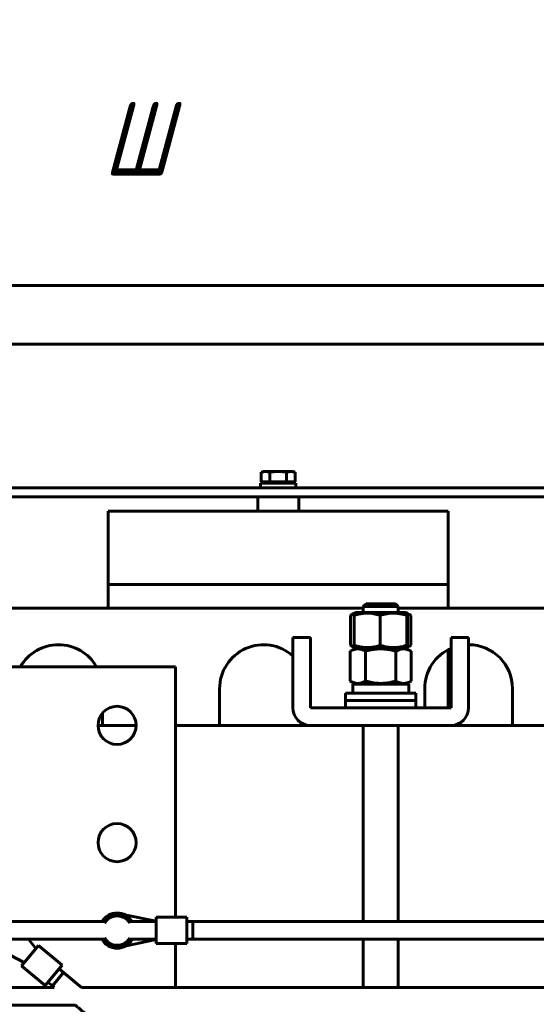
# Model space of a CAD drawing. Header units: millimetres. Extents: x 0 to 420, y 0 to 594.
# Tile 11 of 23: x 221 to 257, y 240 to 307. Entities that reach past the tile are written whole.
import ezdxf

# ---------------------------------------------------------------- set-up
doc = ezdxf.new("R2010")
doc.units = ezdxf.units.MM
doc.linetypes.add('K5LT_BASIC', pattern=[0])
doc.linetypes.add('K5LT_THIN', pattern=[0])
doc.layers.add('Системный слой', color=7, linetype='Continuous')
doc.styles.add('KDIMTEXTSTYLE', font='GOST_AU.SHX', dxfattribs={"width": 0.96, "oblique": 15, "height": 5})
doc.dimstyles.new('KDIMSTYLE (0.20)', dxfattribs={"dimtxt": 5, "dimasz": 1, "dimexe": 2, "dimexo": 0, "dimgap": 1, "dimtad": 1, "dimlfac": 5, "dimtxsty": 'KDIMTEXTSTYLE', "dimsah": 1, "dimcen": 0, "dimdle": 1, "dimadec": 0, "dimazin": 0, "dimtfac": 0.667, "dimtmove": 0, "dimatfit": 3, "dimfxl": 1, "dimtvp": 1, "dimtolj": 1, "dimtzin": 0, "dimarcsym": 0})

# ---------------------------------------------------------------- blocks, each defined once
blk = doc.blocks.new('U0')
at = {"layer": 'Системный слой', "color": 150, "linetype": 'K5LT_BASIC', "lineweight": 60, "true_color": 0x0080ff}
for p, q in [((250.532, 268.909), (250.532, 267.309)), ((250.532, 264.462), (250.532, 260.509))]:
    blk.add_line(p, q, dxfattribs=at)
blk = doc.blocks.new('U17')
at = {"layer": 'Системный слой', "color": 150, "linetype": 'K5LT_BASIC', "lineweight": 60, "true_color": 0x0080ff}
for p, q in [((244.732, 267.009), (244.732, 267.409)), ((244.732, 245.921), (244.732, 259.309)), ((244.732, 241.427), (244.732, 244.721))]:
    blk.add_line(p, q, dxfattribs=at)
blk = doc.blocks.new('U18')
at = {"layer": 'Системный слой', "color": 150, "linetype": 'K5LT_BASIC', "lineweight": 60, "true_color": 0x0080ff}
for p, q in [((247.132, 267.009), (247.132, 267.409)), ((247.132, 245.921), (247.132, 259.309)), ((247.132, 241.427), (247.132, 244.721))]:
    blk.add_line(p, q, dxfattribs=at)
blk = doc.blocks.new('U19')
at = {"layer": 'Системный слой', "color": 150, "linetype": 'K5LT_BASIC', "lineweight": 60, "true_color": 0x0080ff}
for p, q in [((244.932, 267.609), (245.867, 267.609)), ((245.867, 267.609), (246.932, 267.609))]:
    blk.add_line(p, q, dxfattribs=at)
blk = doc.blocks.new('U23')
at = {"layer": 'Системный слой', "color": 150, "linetype": 'K5LT_BASIC', "lineweight": 60, "true_color": 0x0080ff}
for p, q in [((220.781, 244.721), (227.117, 244.721)), ((228.748, 244.721), (230.602, 244.721)), ((232.702, 244.721), (263.12, 244.721))]:
    blk.add_line(p, q, dxfattribs=at)
blk = doc.blocks.new('U26')
at = {"layer": 'Системный слой', "color": 150, "linetype": 'K5LT_BASIC', "lineweight": 60, "true_color": 0x0080ff}
for p, q in [((220.723, 245.921), (227.131, 245.921)), ((228.733, 245.921), (230.602, 245.921)), ((232.702, 245.921), (263.093, 245.921))]:
    blk.add_line(p, q, dxfattribs=at)
blk = doc.blocks.new('U29')
at = {"layer": 'Системный слой', "color": 150, "linetype": 'K5LT_BASIC', "lineweight": 60, "true_color": 0x0080ff}
for p, q in [((247.41, 267.009), (244.207, 267.009)), ((247.657, 267.009), (247.41, 267.009))]:
    blk.add_line(p, q, dxfattribs=at)
blk = doc.blocks.new('U30')
at = {"layer": 'Системный слой', "color": 150, "linetype": 'K5LT_BASIC', "lineweight": 60, "true_color": 0x0080ff}
for p, q in [((247.717, 264.716), (247.713, 264.773)), ((247.723, 264.647), (247.717, 264.716)), ((247.73, 264.614), (247.723, 264.647)), ((247.739, 264.634), (247.733, 264.612)), ((247.745, 264.69), (247.739, 264.634)), ((247.752, 264.773), (247.745, 264.69)), ((247.733, 264.612), (247.73, 264.614))]:
    blk.add_line(p, q, dxfattribs=at)
blk = doc.blocks.new('U31')
at = {"layer": 'Системный слой', "color": 150, "linetype": 'K5LT_BASIC', "lineweight": 60, "true_color": 0x0080ff}
for p, q in [((247.713, 266.805), (247.719, 266.892)), ((247.719, 266.892), (247.726, 266.948)), ((247.726, 266.948), (247.733, 266.965)), ((247.733, 266.965), (247.737, 266.956)), ((247.737, 266.956), (247.743, 266.913)), ((247.743, 266.913), (247.749, 266.84)), ((247.749, 266.84), (247.752, 266.805))]:
    blk.add_line(p, q, dxfattribs=at)
blk = doc.blocks.new('U62')
at = {"layer": 'Системный слой', "color": 150, "linetype": 'K5LT_BASIC', "lineweight": 60, "true_color": 0x0080ff}
for p, q in [((223.515, 241.536), (223.644, 241.427)), ((225.074, 240.227), (225.087, 240.217)), ((225.087, 240.217), (225.175, 240.143)), ((225.175, 240.143), (225.218, 240.107)), ((225.218, 240.107), (225.239, 240.089)), ((225.239, 240.089), (225.25, 240.08)), ((225.25, 240.08), (225.256, 240.075)), ((225.256, 240.075), (225.263, 240.069)), ((225.263, 240.069), (225.275, 240.059)), ((225.275, 240.059), (225.292, 240.044)), ((225.292, 240.044), (225.318, 240.023)), ((225.318, 240.023), (225.357, 239.99)), ((225.357, 239.99), (225.417, 239.939)), ((225.417, 239.939), (225.511, 239.861)), ((225.511, 239.861), (225.611, 239.777)), ((225.611, 239.777), (225.624, 239.766)), ((225.624, 239.766), (225.652, 239.744)), ((225.652, 239.744), (225.708, 239.7)), ((225.708, 239.7), (225.829, 239.614)), ((225.829, 239.614), (226.089, 239.454)), ((226.089, 239.454), (226.328, 239.335)), ((226.328, 239.335), (226.516, 239.259)), ((226.516, 239.259), (226.536, 239.252)), ((226.536, 239.252), (226.576, 239.238)), ((226.576, 239.238), (226.658, 239.212)), ((226.658, 239.212), (226.825, 239.167)), ((226.825, 239.167), (227.095, 239.116)), ((227.095, 239.116), (227.361, 239.087)), ((227.361, 239.087), (227.543, 239.081)), ((227.543, 239.081), (227.563, 239.081)), ((227.563, 239.081), (227.603, 239.081)), ((227.603, 239.081), (227.681, 239.081)), ((227.681, 239.081), (227.831, 239.081)), ((227.831, 239.081), (228.018, 239.081)), ((228.018, 239.081), (228.109, 239.081)), ((228.109, 239.081), (228.155, 239.081)), ((228.155, 239.081), (228.177, 239.081)), ((228.177, 239.081), (228.189, 239.081)), ((228.189, 239.081), (228.202, 239.081)), ((228.202, 239.081), (228.222, 239.081)), ((228.222, 239.081), (228.252, 239.081)), ((228.252, 239.081), (228.297, 239.081)), ((228.297, 239.081), (228.365, 239.081)), ((228.365, 239.081), (228.468, 239.081)), ((228.468, 239.081), (228.625, 239.081)), ((228.625, 239.081), (228.767, 239.081)), ((228.767, 239.081), (229.05, 239.081)), ((229.05, 239.081), (229.618, 239.081)), ((229.618, 239.081), (230.752, 239.081)), ((230.752, 239.081), (233.021, 239.081)), ((233.021, 239.081), (237.56, 239.081)), ((237.56, 239.081), (246.636, 239.081)), ((246.636, 239.081), (264.789, 239.081)), ((264.789, 239.081), (286.191, 239.081)), ((286.191, 239.081), (289.022, 239.081)), ((289.022, 239.081), (289.035, 239.081)), ((289.035, 239.081), (289.055, 239.081)), ((289.055, 239.081), (289.085, 239.081)), ((289.085, 239.081), (289.13, 239.081)), ((289.13, 239.081), (289.198, 239.081)), ((289.198, 239.081), (289.299, 239.081)), ((289.299, 239.081), (289.369, 239.081))]:
    blk.add_line(p, q, dxfattribs=at)
blk = doc.blocks.new('U66')
at = {"layer": 'Системный слой', "color": 150, "linetype": 'K5LT_BASIC', "lineweight": 60, "true_color": 0x0080ff}
for p, q in [((224.286, 242.455), (225.511, 241.427)), ((288.181, 240.281), (289.757, 240.281))]:
    blk.add_line(p, q, dxfattribs=at)
blk = doc.blocks.new('U75')
at = {"layer": 'Системный слой', "color": 150, "linetype": 'K5LT_BASIC', "lineweight": 60, "true_color": 0x0080ff}
for p, q in [((232.702, 244.721), (263.12, 244.721)), ((264.781, 244.721), (271.117, 244.721)), ((272.748, 244.721), (274.602, 244.721)), ((276.702, 244.721), (298.456, 244.721))]:
    blk.add_line(p, q, dxfattribs=at)
blk = doc.blocks.new('U80')
at = {"layer": 'Системный слой', "color": 150, "linetype": 'K5LT_BASIC', "lineweight": 60, "true_color": 0x0080ff}
for p, q in [((232.702, 245.921), (263.093, 245.921)), ((264.723, 245.921), (271.131, 245.921)), ((272.733, 245.921), (274.602, 245.921)), ((276.702, 245.921), (298.456, 245.921))]:
    blk.add_line(p, q, dxfattribs=at)
blk = doc.blocks.new('U82')
at = {"layer": 'Системный слой', "color": 150, "linetype": 'K5LT_BASIC', "lineweight": 60, "true_color": 0x0080ff}
for p, q in [((179.515, 241.536), (179.526, 241.527)), ((179.526, 241.527), (179.531, 241.522)), ((179.531, 241.522), (179.535, 241.519)), ((179.535, 241.519), (179.538, 241.516)), ((179.538, 241.516), (179.542, 241.513)), ((179.542, 241.513), (179.545, 241.51)), ((179.545, 241.51), (179.55, 241.506)), ((179.55, 241.506), (179.555, 241.502)), ((179.555, 241.502), (179.565, 241.494)), ((179.565, 241.494), (179.584, 241.478)), ((179.584, 241.478), (179.623, 241.445)), ((179.623, 241.445), (179.667, 241.408)), ((179.667, 241.408), (179.671, 241.405)), ((179.671, 241.405), (179.674, 241.402)), ((179.674, 241.402), (179.679, 241.398)), ((179.679, 241.398), (179.682, 241.395)), ((179.682, 241.395), (179.687, 241.391)), ((179.687, 241.391), (179.691, 241.388)), ((179.691, 241.388), (179.695, 241.385)), ((179.695, 241.385), (179.699, 241.381)), ((179.699, 241.381), (179.703, 241.378)), ((179.703, 241.378), (179.707, 241.375)), ((179.707, 241.375), (179.71, 241.372)), ((179.71, 241.372), (179.715, 241.368)), ((179.715, 241.368), (179.721, 241.363)), ((179.721, 241.363), (179.729, 241.356)), ((179.729, 241.356), (179.733, 241.353)), ((179.733, 241.353), (179.737, 241.349)), ((179.737, 241.349), (179.747, 241.341)), ((179.747, 241.341), (179.759, 241.331)), ((179.759, 241.331), (179.766, 241.325)), ((179.766, 241.325), (179.774, 241.319)), ((179.774, 241.319), (179.783, 241.311)), ((179.783, 241.311), (179.787, 241.308)), ((179.787, 241.308), (179.79, 241.305)), ((179.79, 241.305), (179.794, 241.302)), ((179.794, 241.302), (179.798, 241.298)), ((179.798, 241.298), (179.808, 241.29)), ((179.808, 241.29), (179.826, 241.275)), ((179.826, 241.275), (179.854, 241.251)), ((179.854, 241.251), (179.869, 241.239)), ((179.869, 241.239), (179.876, 241.233)), ((179.876, 241.233), (179.892, 241.219)), ((179.892, 241.219), (179.9, 241.212)), ((179.9, 241.212), (179.912, 241.202)), ((179.912, 241.202), (179.93, 241.188)), ((179.93, 241.188), (179.94, 241.179)), ((179.94, 241.179), (179.943, 241.176)), ((179.943, 241.176), (179.947, 241.173)), ((179.947, 241.173), (179.95, 241.171)), ((179.95, 241.171), (179.954, 241.168)), ((179.954, 241.168), (179.957, 241.165)), ((179.957, 241.165), (179.963, 241.16)), ((179.963, 241.16), (179.974, 241.15)), ((179.974, 241.15), (179.995, 241.133)), ((179.995, 241.133), (180.022, 241.11)), ((180.022, 241.11), (180.042, 241.094)), ((180.042, 241.094), (180.071, 241.069)), ((180.071, 241.069), (180.116, 241.032)), ((180.116, 241.032), (180.133, 241.017)), ((180.133, 241.017), (180.137, 241.014)), ((180.137, 241.014), (180.143, 241.009)), ((180.143, 241.009), (180.156, 240.998)), ((180.156, 240.998), (180.181, 240.977)), ((180.181, 240.977), (180.215, 240.948)), ((180.215, 240.948), (180.219, 240.945)), ((180.219, 240.945), (180.225, 240.94)), ((180.225, 240.94), (180.238, 240.93)), ((180.238, 240.93), (180.263, 240.909)), ((180.263, 240.909), (180.303, 240.877)), ((180.303, 240.877), (180.346, 240.844)), ((180.346, 240.844), (180.386, 240.814)), ((180.386, 240.814), (180.39, 240.811)), ((180.39, 240.811), (180.397, 240.806)), ((180.397, 240.806), (180.412, 240.795)), ((180.412, 240.795), (180.441, 240.774)), ((180.441, 240.774), (180.5, 240.735)), ((180.5, 240.735), (180.555, 240.699)), ((180.555, 240.699), (180.56, 240.696)), ((180.56, 240.696), (180.57, 240.69)), ((180.57, 240.69), (180.589, 240.678)), ((180.589, 240.678), (180.628, 240.654)), ((180.628, 240.654), (180.707, 240.609)), ((180.707, 240.609), (180.866, 240.526)), ((180.866, 240.526), (180.872, 240.523)), ((180.872, 240.523), (180.884, 240.516)), ((180.884, 240.516), (180.91, 240.504)), ((180.91, 240.504), (180.96, 240.481)), ((180.96, 240.481), (181.062, 240.438)), ((181.062, 240.438), (181.156, 240.402)), ((181.156, 240.402), (181.162, 240.4)), ((181.162, 240.4), (181.174, 240.396)), ((181.174, 240.396), (181.198, 240.388)), ((181.198, 240.388), (181.246, 240.372)), ((181.246, 240.372), (181.344, 240.343)), ((181.344, 240.343), (181.456, 240.314)), ((181.456, 240.314), (181.463, 240.313)), ((181.463, 240.313), (181.476, 240.31)), ((181.476, 240.31), (181.502, 240.304)), ((181.502, 240.304), (181.556, 240.292)), ((181.556, 240.292), (181.666, 240.272)), ((181.666, 240.272), (181.801, 240.251)), ((181.801, 240.251), (181.809, 240.251)), ((181.809, 240.251), (181.823, 240.249)), ((181.823, 240.249), (181.851, 240.245)), ((181.851, 240.245), (181.908, 240.24)), ((181.908, 240.24), (182.021, 240.231)), ((182.021, 240.231), (182.143, 240.227)), ((182.143, 240.227), (182.148, 240.227)), ((182.148, 240.227), (182.16, 240.227)), ((182.16, 240.227), (182.182, 240.227)), ((182.182, 240.227), (182.227, 240.227)), ((182.227, 240.227), (182.314, 240.227)), ((182.314, 240.227), (182.359, 240.227)), ((182.359, 240.227), (182.363, 240.227)), ((182.363, 240.227), (182.372, 240.227)), ((182.372, 240.227), (182.389, 240.227)), ((182.389, 240.227), (182.422, 240.227)), ((182.422, 240.227), (182.456, 240.227)), ((182.456, 240.227), (182.473, 240.227)), ((182.473, 240.227), (182.482, 240.227)), ((182.482, 240.227), (182.501, 240.227)), ((182.501, 240.227), (182.511, 240.227)), ((182.511, 240.227), (182.526, 240.227)), ((182.526, 240.227), (182.548, 240.227)), ((182.548, 240.227), (182.552, 240.227)), ((182.552, 240.227), (182.557, 240.227)), ((182.557, 240.227), (182.566, 240.227)), ((182.566, 240.227), (182.584, 240.227)), ((182.584, 240.227), (182.621, 240.227)), ((182.621, 240.227), (182.68, 240.227)), ((182.68, 240.227), (182.684, 240.227)), ((182.684, 240.227), (182.692, 240.227)), ((182.692, 240.227), (182.708, 240.227)), ((182.708, 240.227), (182.739, 240.227)), ((182.739, 240.227), (182.803, 240.227)), ((182.803, 240.227), (182.88, 240.227)), ((182.88, 240.227), (182.884, 240.227)), ((182.884, 240.227), (182.892, 240.227)), ((182.892, 240.227), (182.906, 240.227)), ((182.906, 240.227), (182.932, 240.227)), ((182.932, 240.227), (182.937, 240.227)), ((182.937, 240.227), (182.942, 240.227)), ((182.942, 240.227), (182.954, 240.227)), ((182.954, 240.227), (182.978, 240.227)), ((182.978, 240.227), (182.985, 240.227)), ((182.985, 240.227), (182.99, 240.227)), ((182.99, 240.227), (182.996, 240.227)), ((182.996, 240.227), (183.007, 240.227)), ((183.007, 240.227), (183.013, 240.227)), ((183.013, 240.227), (183.018, 240.227)), ((183.018, 240.227), (183.023, 240.227)), ((183.023, 240.227), (183.035, 240.227)), ((183.035, 240.227), (183.058, 240.227)), ((183.058, 240.227), (183.063, 240.227)), ((183.063, 240.227), (183.067, 240.227)), ((183.067, 240.227), (183.074, 240.227)), ((183.074, 240.227), (183.088, 240.227)), ((183.088, 240.227), (183.115, 240.227)), ((183.115, 240.227), (183.161, 240.227)), ((183.161, 240.227), (183.166, 240.227)), ((183.166, 240.227), (183.174, 240.227)), ((183.174, 240.227), (183.19, 240.227)), ((183.19, 240.227), (183.222, 240.227)), ((183.222, 240.227), (183.287, 240.227)), ((183.287, 240.227), (183.358, 240.227)), ((183.358, 240.227), (183.363, 240.227)), ((183.363, 240.227), (183.374, 240.227)), ((183.374, 240.227), (183.394, 240.227)), ((183.394, 240.227), (183.436, 240.227)), ((183.436, 240.227), (183.518, 240.227)), ((183.518, 240.227), (183.556, 240.227)), ((183.556, 240.227), (183.611, 240.227)), ((183.611, 240.227), (183.615, 240.227)), ((183.615, 240.227), (183.624, 240.227)), ((183.624, 240.227), (183.642, 240.227)), ((183.642, 240.227), (183.678, 240.227)), ((183.678, 240.227), (183.72, 240.227)), ((183.72, 240.227), (183.725, 240.227)), ((183.725, 240.227), (183.731, 240.227)), ((183.731, 240.227), (183.744, 240.227)), ((183.744, 240.227), (183.749, 240.227)), ((183.749, 240.227), (183.754, 240.227)), ((183.754, 240.227), (183.761, 240.227)), ((183.761, 240.227), (183.775, 240.227)), ((183.775, 240.227), (183.779, 240.227)), ((183.779, 240.227), (183.785, 240.227)), ((183.785, 240.227), (183.796, 240.227)), ((183.796, 240.227), (183.802, 240.227)), ((183.802, 240.227), (183.807, 240.227)), ((183.807, 240.227), (183.812, 240.227)), ((183.812, 240.227), (183.824, 240.227)), ((183.824, 240.227), (183.833, 240.227)), ((183.833, 240.227), (183.837, 240.227)), ((183.837, 240.227), (183.843, 240.227)), ((183.843, 240.227), (183.855, 240.227)), ((183.855, 240.227), (183.879, 240.227)), ((183.879, 240.227), (183.894, 240.227)), ((183.894, 240.227), (183.898, 240.227)), ((183.898, 240.227), (183.905, 240.227)), ((183.905, 240.227), (183.919, 240.227)), ((183.919, 240.227), (183.946, 240.227)), ((183.946, 240.227), (184, 240.227)), ((184, 240.227), (184.016, 240.227)), ((184.016, 240.227), (184.02, 240.227)), ((184.02, 240.227), (184.029, 240.227)), ((184.029, 240.227), (184.046, 240.227)), ((184.046, 240.227), (184.081, 240.227)), ((184.081, 240.227), (184.15, 240.227)), ((184.15, 240.227), (184.263, 240.227)), ((184.263, 240.227), (184.514, 240.227)), ((184.514, 240.227), (185.014, 240.227)), ((185.014, 240.227), (186.013, 240.227)), ((186.013, 240.227), (188.011, 240.227)), ((188.011, 240.227), (192.01, 240.227)), ((192.01, 240.227), (200.009, 240.227)), ((200.009, 240.227), (215.322, 240.227)), ((215.322, 240.227), (225.074, 240.227))]:
    blk.add_line(p, q, dxfattribs=at)
blk = doc.blocks.new('U87')
at = {"layer": 'Системный слой', "color": 150, "linetype": 'K5LT_BASIC', "lineweight": 60, "true_color": 0x0080ff}
for p, q in [((214.538, 241.427), (223.644, 241.427)), ((225.511, 241.427), (267.644, 241.427))]:
    blk.add_line(p, q, dxfattribs=at)
blk = doc.blocks.new('U89')
at = {"layer": 'Системный слой', "color": 150, "linetype": 'K5LT_BASIC', "lineweight": 60, "true_color": 0x0080ff}
for start, end in [(30.69553, 149.30447), (209.30931, 330.69069)]:
    blk.add_arc((227.932, 245.309), 1.2, start, end, dxfattribs=at)
blk = doc.blocks.new('U92')
at = {"layer": 'Системный слой', "color": 150, "linetype": 'K5LT_BASIC', "lineweight": 60, "true_color": 0x0080ff}
for p, q in [((231.932, 246.221), (231.932, 263.309)), ((231.932, 242.37), (231.932, 244.421))]:
    blk.add_line(p, q, dxfattribs=at)
blk = doc.blocks.new('U108')
at = {"layer": 'Системный слой', "color": 150, "linetype": 'K5LT_BASIC', "lineweight": 60, "true_color": 0x0080ff}
for p, q in [((247.829, 264.7), (247.744, 264.67)), ((247.913, 264.734), (247.829, 264.7)), ((247.998, 264.773), (247.913, 264.734))]:
    blk.add_line(p, q, dxfattribs=at)
blk = doc.blocks.new('U109')
at = {"layer": 'Системный слой', "color": 150, "linetype": 'K5LT_BASIC', "lineweight": 60, "true_color": 0x0080ff}
for p, q in [((247.744, 266.907), (247.829, 266.878)), ((247.829, 266.878), (247.914, 266.844)), ((247.914, 266.844), (247.998, 266.805))]:
    blk.add_line(p, q, dxfattribs=at)
blk = doc.blocks.new('U110')
at = {"layer": 'Системный слой', "color": 150, "linetype": 'K5LT_BASIC', "lineweight": 60, "true_color": 0x0080ff}
for p, q in [((243.9, 264.749), (243.867, 264.773)), ((243.934, 264.727), (243.9, 264.749)), ((243.968, 264.707), (243.934, 264.727)), ((244.02, 264.679), (243.968, 264.707)), ((244.073, 264.655), (244.02, 264.679)), ((244.125, 264.637), (244.073, 264.655))]:
    blk.add_line(p, q, dxfattribs=at)
blk = doc.blocks.new('U111')
at = {"layer": 'Системный слой', "color": 150, "linetype": 'K5LT_BASIC', "lineweight": 60, "true_color": 0x0080ff}
for p, q in [((243.867, 266.805), (243.9, 266.828)), ((243.9, 266.828), (243.934, 266.85)), ((243.934, 266.85), (243.968, 266.871)), ((243.968, 266.871), (244.02, 266.899)), ((244.02, 266.899), (244.073, 266.922)), ((244.073, 266.922), (244.125, 266.941))]:
    blk.add_line(p, q, dxfattribs=at)
blk = doc.blocks.new('U113')
at = {"layer": 'Системный слой', "color": 150, "linetype": 'K5LT_BASIC', "lineweight": 60, "true_color": 0x0080ff}
for p, q in [((244.132, 264.525), (244.132, 264.612)), ((244.132, 262.129), (244.132, 262.172))]:
    blk.add_line(p, q, dxfattribs=at)
blk = doc.blocks.new('U116')
at = {"layer": 'Системный слой', "color": 150, "linetype": 'K5LT_BASIC', "lineweight": 60, "true_color": 0x0080ff}
for start, end in [(0, 90), (113.57818, 180)]:
    blk.add_arc((251.932, 261.809), 3, start, end, dxfattribs=at)
blk = doc.blocks.new('U118')
at = {"layer": 'Системный слой', "color": 150, "linetype": 'K5LT_BASIC', "lineweight": 60, "true_color": 0x0080ff}
for p, q in [((203.132, 267.309), (244.732, 267.309)), ((247.132, 267.309), (286.932, 267.309))]:
    blk.add_line(p, q, dxfattribs=at)
blk = doc.blocks.new('U120')
at = {"layer": 'Системный слой', "color": 150, "linetype": 'K5LT_BASIC', "lineweight": 60, "true_color": 0x0080ff}
for p, q in [((245.07, 264.569), (244.207, 264.569)), ((247.657, 264.569), (245.07, 264.569))]:
    blk.add_line(p, q, dxfattribs=at)
blk = doc.blocks.new('U123')
at = {"layer": 'Системный слой', "color": 150, "linetype": 'K5LT_BASIC', "lineweight": 60, "true_color": 0x0080ff}
for p, q in [((229.232, 259.309), (226.632, 259.309)), ((241.132, 259.309), (231.932, 259.309)), ((259.932, 259.309), (250.732, 259.309))]:
    blk.add_line(p, q, dxfattribs=at)
blk = doc.blocks.new('U129')
at = {"layer": 'Системный слой', "color": 150, "linetype": 'K5LT_BASIC', "lineweight": 60, "true_color": 0x0080ff}
for p, q in [((243.923, 261.009), (243.532, 261.009)), ((248.332, 261.009), (243.923, 261.009))]:
    blk.add_line(p, q, dxfattribs=at)
blk = doc.blocks.new('U130')
at = {"layer": 'Системный слой', "color": 150, "linetype": 'K5LT_BASIC', "lineweight": 60, "true_color": 0x0080ff}
for p, q in [((243.923, 261.509), (243.532, 261.509)), ((248.332, 261.509), (243.923, 261.509))]:
    blk.add_line(p, q, dxfattribs=at)
blk = doc.blocks.new('KDIMARROW_01')
at = {"layer": 'Системный слой'}
blk.add_hatch(color=0, dxfattribs=at).paths.add_polyline_path([(-5, -0.658), (0, 0), (-5, 0.658), (-4.5, 0)])
at = {"layer": 'Системный слой', "color": 0, "linetype": 'K5LT_THIN', "lineweight": 18}
for p, q in [((-4.5, 0), (-5, 0.658)), ((-5, 0.658), (0, 0)), ((0, 0), (-5, -0.658)), ((-5, -0.658), (-4.5, 0)), ((0, 0), (-1, 0))]:
    blk.add_line(p, q, dxfattribs=at)

msp = doc.modelspace()

# ---------------------------------------------------------------- linework, layer by layer
at = {"layer": 'Системный слой', "color": 150, "linetype": 'K5LT_BASIC', "lineweight": 60, "true_color": 0x0080ff}
for p, q in [((160.9324, 289.3087), (286.9324, 289.3087)), ((170.9324, 285.3087), (276.9324, 285.3087)), ((237.9324, 276.6287), (237.7777, 276.5724)), ((237.7777, 275.9287), (237.7777, 276.5724)), ((238.0663, 276.6287), (237.9324, 276.6287)), ((238.9324, 276.6287), (238.0663, 276.6287)), ((238.355, 275.9287), (238.355, 276.5724)), ((238.9324, 276.6287), (239.7984, 276.6287)), ((239.5097, 275.9287), (239.5097, 276.5724)), ((239.9324, 276.6287), (239.7984, 276.6287)), ((239.9324, 276.6287), (240.0871, 276.5724)), ((240.0871, 275.9287), (240.0871, 276.5724)), ((206.9324, 275.5087), (270.9324, 275.5087)), ((237.7324, 275.5087), (237.7324, 275.8287)), ((237.7324, 275.8287), (240.1324, 275.8287)), ((238.355, 275.9287), (237.7777, 275.9287)), ((238.0584, 275.8287), (237.9584, 275.9287)), ((239.5097, 275.9287), (238.355, 275.9287)), ((240.0871, 275.9287), (239.5097, 275.9287)), ((239.8064, 275.8287), (239.9064, 275.9287)), ((240.1324, 275.5087), (240.1324, 275.8287)), ((206.9324, 274.9087), (270.9324, 274.9087)), ((237.5324, 274.9087), (237.5324, 273.9087)), ((240.3324, 274.9087), (240.3324, 273.9087)), ((227.3324, 273.9087), (227.3324, 268.9087)), ((227.3324, 273.9087), (250.5324, 273.9087)), ((250.5324, 273.9087), (250.5324, 268.9087)), ((227.3324, 268.9087), (227.3324, 267.3087)), ((227.3324, 268.9087), (250.5324, 268.9087)), ((227.3324, 268.9087), (250.5324, 268.9087)), ((244.9324, 267.6087), (244.7324, 267.4087)), ((245.854, 267.4087), (244.7324, 267.4087)), ((247.1324, 267.4087), (245.854, 267.4087)), ((246.9324, 267.6087), (247.1324, 267.4087)), ((243.8668, 264.7728), (243.8668, 266.8047)), ((244.132, 266.9652), (243.968, 266.8705)), ((244.1132, 264.7728), (244.1132, 266.8047)), ((244.2074, 267.0087), (244.132, 266.9652)), ((245.8933, 264.7728), (245.8933, 266.8047)), ((247.6574, 267.0087), (247.7328, 266.9652)), ((247.7125, 264.7728), (247.7125, 266.8047)), ((247.7327, 266.9652), (247.8967, 266.8705)), ((247.7516, 264.7728), (247.7516, 266.8047)), ((247.9979, 264.7728), (247.9979, 266.8047)), ((239.9324, 264.1087), (239.9324, 265.3087)), ((239.9324, 265.3087), (241.1324, 265.3087)), ((241.1324, 265.3087), (241.1324, 264.1087)), ((250.7324, 264.1087), (250.7324, 265.3087)), ((250.7324, 265.3087), (251.9324, 265.3087)), ((251.9324, 265.3087), (251.9324, 264.1087)), ((244.1324, 264.612), (243.968, 264.7069)), ((247.7327, 264.6122), (247.8967, 264.7069)), ((239.9324, 260.5087), (239.9324, 264.1087)), ((241.1324, 264.1087), (241.1324, 260.5087)), ((244.2074, 264.5687), (243.8539, 264.3647)), ((243.8539, 262.3328), (243.8539, 264.3647)), ((244.2074, 264.5687), (244.132, 264.6122)), ((247.6574, 264.5687), (244.2074, 264.5687)), ((244.8931, 262.3328), (244.8931, 264.3647)), ((246.9716, 262.3328), (246.9716, 264.3647)), ((247.6574, 264.5687), (247.7327, 264.6122)), ((247.6574, 264.5687), (248.0108, 264.3647)), ((248.0108, 262.3328), (248.0108, 264.3647)), ((250.7324, 260.5087), (250.7324, 264.1087)), ((251.9324, 264.1087), (251.9324, 260.5087)), ((215.9324, 263.3087), (231.9324, 263.3087)), ((244.2074, 262.1287), (243.8539, 262.3328)), ((244.0224, 262.1287), (244.0224, 261.5087)), ((247.8424, 262.1287), (244.0224, 262.1287)), ((247.6574, 262.1287), (248.0108, 262.3328)), ((247.8424, 262.1287), (247.8424, 261.5087)), ((234.9324, 259.3087), (234.9324, 261.8087)), ((243.5324, 261.5087), (243.5324, 261.0087)), ((248.3324, 261.5087), (248.3324, 261.0087)), ((248.9324, 260.5087), (248.9324, 261.8087)), ((254.9324, 261.8087), (254.9324, 259.3087)), ((243.5324, 261.0087), (243.5324, 260.5087)), ((248.3324, 261.0087), (243.5324, 261.0087)), ((248.3324, 261.0087), (248.3324, 260.5087)), ((226.9324, 260.1394), (226.9324, 259.3087)), ((241.1324, 260.5087), (250.7324, 260.5087)), ((240.9324, 259.3255), (240.9324, 259.3087)), ((250.7324, 259.3087), (241.1324, 259.3087)), ((227.355, 246.3087), (227.0663, 245.8087)), ((227.9324, 246.3087), (227.355, 246.3087)), ((228.5097, 246.3087), (227.9324, 246.3087)), ((230.6021, 245.9413), (228.4611, 246.3859)), ((228.7984, 245.8087), (228.5097, 246.3087)), ((230.6021, 244.4213), (230.6021, 246.2213)), ((230.6021, 246.2213), (232.7021, 246.2213)), ((232.7021, 244.4213), (232.7021, 246.2213)), ((232.7021, 245.9213), (233.1021, 245.9213)), ((233.1021, 245.9213), (233.1021, 244.7213)), ((222.3841, 244.0773), (221.876, 244.7213)), ((227.0663, 244.8087), (227.355, 244.3087)), ((228.4718, 244.2368), (230.6021, 244.7013)), ((228.5097, 244.3087), (228.7984, 244.8087)), ((232.7021, 244.7213), (233.1021, 244.7213)), ((219.6566, 244.1409), (221.587, 243.1274)), ((221.407, 242.9129), (222.5641, 244.2917)), ((222.5641, 244.2917), (224.1728, 242.9419)), ((227.355, 244.3087), (227.9324, 244.3087)), ((227.9324, 244.3087), (228.5097, 244.3087)), ((230.6021, 244.4213), (232.7021, 244.4213)), ((221.407, 242.9129), (223.0157, 241.563)), ((223.0157, 241.563), (224.1728, 242.9419)), ((223.9799, 242.7121), (224.2863, 242.455)), ((223.2086, 241.7928), (223.515, 241.5357)), ((224.2863, 242.455), (223.515, 241.5357)), ((231.9324, 242.3705), (231.9324, 241.4271))]:
    msp.add_line(p, q, dxfattribs=at)
for centre in [(227.9324, 259.3087), (227.9324, 251.3087)]:
    msp.add_circle(centre, 1.3, dxfattribs=at)
for centre, radius, start, end in [((223.9324, 261.8087), 3, 30, 150), ((237.9324, 261.8087), 3, 48.189685, 180), ((241.1324, 260.5087), 1.2, 180, 270), ((250.7324, 260.5087), 1.2, 270, 0), ((227.9324, 245.3087), 1, 90, 150), ((227.9324, 245.3087), 1, 30, 90), ((227.9324, 245.3087), 1, 210, 270), ((227.9324, 245.3087), 1, 270, 330)]:
    msp.add_arc(centre, radius, start, end, dxfattribs=at)
for points in [[(237.7777, 276.5724), (237.8739, 276.6074), (237.9701, 276.6287), (238.0663, 276.6287)], [(238.0663, 276.6287), (238.1626, 276.6287), (238.2588, 276.6074), (238.355, 276.5724)], [(238.9324, 276.6287), (239.1252, 276.6287), (239.3178, 276.6073), (239.5097, 276.5724)], [(239.5097, 276.5724), (239.6059, 276.6074), (239.7022, 276.6287), (239.7984, 276.6287)], [(239.7984, 276.6287), (239.8946, 276.6287), (239.9908, 276.6074), (240.0871, 276.5724)], [(247.9979, 266.8047), (247.9644, 266.8288), (247.9307, 266.8509), (247.8967, 266.8705)], [(247.8967, 264.7069), (247.9306, 264.7265), (247.9643, 264.7486), (247.9979, 264.7728)]]:
    msp.add_open_spline(points, degree=3, dxfattribs=at)
for points, knots in [([(238.355, 276.5724), (238.4506, 276.5898), (238.5473, 276.6041), (238.74, 276.6236), (238.8362, 276.6287), (238.9324, 276.6287)], [0.0049107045, 0.0049107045, 0.0049107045, 0.0049107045, 0.0063655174, 0.0063655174, 0.0078203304, 0.0078203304, 0.0078203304, 0.0078203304]), ([(244.1132, 266.8047), (244.257, 266.8531), (244.4028, 266.8935), (244.6257, 266.9358), (244.7009, 266.9468), (244.8523, 266.9617), (244.9278, 266.9654), (245.1534, 266.9654), (245.3029, 266.9504), (245.6002, 266.8944), (245.7485, 266.8535), (245.8933, 266.8047)], [0.003844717, 0.003844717, 0.003844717, 0.003844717, 0.006467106, 0.006467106, 0.0077783, 0.0077783, 0.009089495, 0.009089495, 0.011711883, 0.011711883, 0.014334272, 0.014334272, 0.014334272, 0.014334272]), ([(244.132, 266.9652), (244.1306, 266.9644), (244.1292, 266.9607), (244.1261, 266.9471), (244.1245, 266.9362), (244.1196, 266.8942), (244.1164, 266.8537), (244.1132, 266.8047)], [0.0054247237, 0.0054247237, 0.0054247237, 0.0054247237, 0.0065600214, 0.0065600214, 0.007871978, 0.007871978, 0.0104958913, 0.0104958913, 0.0104958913, 0.0104958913]), ([(245.8933, 266.8047), (246.0419, 266.8536), (246.1915, 266.894), (246.4938, 266.9499), (246.6465, 266.9653), (246.8785, 266.9655), (246.9562, 266.9617), (247.1099, 266.9471), (247.1862, 266.9362), (247.4139, 266.8942), (247.5638, 266.8537), (247.7125, 266.8047)], [0.000000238, 0.000000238, 0.000000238, 0.000000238, 0.002624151, 0.002624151, 0.005248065, 0.005248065, 0.006560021, 0.006560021, 0.007871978, 0.007871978, 0.010495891, 0.010495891, 0.010495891, 0.010495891]), ([(244.1132, 264.7728), (244.1163, 264.7242), (244.1208, 264.668), (244.1266, 264.6268), (244.1297, 264.615), (244.1315, 264.6125), (244.132, 264.6122)], [0, 0, 0, 0, 3.583015, 5.0106437, 6.3931248, 7, 7, 7, 7]), ([(245.8933, 264.7728), (245.781, 264.7349), (245.6154, 264.687), (245.4115, 264.6466), (245.2837, 264.6282), (245.1699, 264.6171), (245.0695, 264.6123), (244.971, 264.6117), (244.8712, 264.6149), (244.7547, 264.6244), (244.6479, 264.6386), (244.5097, 264.6625), (244.3344, 264.7028), (244.1884, 264.7474), (244.1132, 264.7728)], [0, 0, 0, 0, 2.8883787, 4.2258149, 5.1533753, 6.1047294, 7.0775738, 7.6606295, 8.5561613, 9.5552416, 10.5544492, 11.2185175, 13.019437, 15, 15, 15, 15]), ([(247.7125, 264.7728), (247.5988, 264.7353), (247.4313, 264.6877), (247.2247, 264.6474), (247.0952, 264.6289), (246.9789, 264.6175), (246.8795, 264.6127), (246.7778, 264.6115), (246.6752, 264.6144), (246.5524, 264.6241), (246.4508, 264.6371), (246.33, 264.6569), (246.1491, 264.6946), (245.9911, 264.7406), (245.8933, 264.7728)], [0, 0, 0, 0, 2.8814613, 4.2007918, 5.12203, 6.0737295, 7.054851, 7.5526049, 8.5536622, 9.549854, 10.5399482, 11.0322282, 12.5081996, 15, 15, 15, 15]), ([(243.8539, 264.3647), (243.9387, 264.4136), (244.0242, 264.454), (244.1969, 264.5099), (244.2842, 264.5253), (244.4167, 264.5255), (244.4611, 264.5217), (244.5489, 264.5071), (244.5925, 264.4962), (244.7225, 264.4542), (244.8082, 264.4137), (244.8931, 264.3647)], [0.000000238, 0.000000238, 0.000000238, 0.000000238, 0.002624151, 0.002624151, 0.005248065, 0.005248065, 0.006560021, 0.006560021, 0.007871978, 0.007871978, 0.010495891, 0.010495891, 0.010495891, 0.010495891]), ([(244.8931, 264.3647), (244.9092, 264.3693), (244.9416, 264.3785), (244.9907, 264.3919), (245.0397, 264.4047), (245.1051, 264.4211), (245.1869, 264.4402), (245.3113, 264.4662), (245.4621, 264.4921), (245.6104, 264.5099), (245.7295, 264.5193), (245.8119, 264.5234), (245.887, 264.5253), (245.9556, 264.5256), (246.0243, 264.5243), (246.0899, 264.5217), (246.1527, 264.5179), (246.2132, 264.513), (246.2734, 264.5071), (246.3533, 264.4978), (246.4528, 264.4835), (246.5724, 264.4623), (246.6926, 264.4371), (246.7996, 264.4115), (246.8924, 264.3871), (246.9452, 264.3723), (246.9716, 264.3647)], [0.000000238, 0.000000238, 0.000000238, 0.000000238, 0.000251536, 0.000502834, 0.000754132, 0.00100543, 0.001508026, 0.002010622, 0.002907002, 0.003803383, 0.004249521, 0.00469566, 0.005034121, 0.005372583, 0.005711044, 0.006049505, 0.006349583, 0.00664966, 0.006949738, 0.007249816, 0.007849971, 0.008450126, 0.009066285, 0.009682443, 0.010089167, 0.010495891, 0.010495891, 0.010495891, 0.010495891]), ([(246.9716, 264.3647), (247.0372, 264.4025), (247.1339, 264.4505), (247.2529, 264.4908), (247.3275, 264.5092), (247.3939, 264.5203), (247.4525, 264.5251), (247.5101, 264.5258), (247.5683, 264.5226), (247.6363, 264.513), (247.6987, 264.4989), (247.7793, 264.475), (247.8817, 264.4346), (247.9669, 264.39), (248.0108, 264.3647)], [0, 0, 0, 0, 2.8883787, 4.2258149, 5.1533753, 6.1047294, 7.0775738, 7.6606295, 8.5561613, 9.5552416, 10.5544492, 11.2185175, 13.019437, 15, 15, 15, 15]), ([(244.8931, 262.3328), (244.8282, 262.2953), (244.7325, 262.2477), (244.6144, 262.2074), (244.5405, 262.1889), (244.4741, 262.1775), (244.4173, 262.1727), (244.3592, 262.1715), (244.3006, 262.1744), (244.2304, 262.1841), (244.1724, 262.1971), (244.1034, 262.2169), (244, 262.2546), (243.9097, 262.3006), (243.8539, 262.3328)], [0, 0, 0, 0, 2.8814613, 4.2007918, 5.12203, 6.0737295, 7.054851, 7.5526049, 8.5536622, 9.549854, 10.5399482, 11.0322282, 12.5081996, 15, 15, 15, 15]), ([(246.9716, 262.3328), (246.9555, 262.3282), (246.9231, 262.319), (246.874, 262.3055), (246.825, 262.2927), (246.7597, 262.2763), (246.6778, 262.2572), (246.5534, 262.2313), (246.4026, 262.2054), (246.2543, 262.1876), (246.1352, 262.1782), (246.0528, 262.174), (245.9777, 262.1721), (245.9091, 262.1719), (245.8405, 262.1731), (245.7748, 262.1758), (245.712, 262.1796), (245.6516, 262.1844), (245.5913, 262.1903), (245.5114, 262.1996), (245.412, 262.2139), (245.2923, 262.2351), (245.1721, 262.2603), (245.0651, 262.286), (244.9723, 262.3104), (244.9195, 262.3252), (244.8931, 262.3328)], [0.000000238, 0.000000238, 0.000000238, 0.000000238, 0.000251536, 0.000502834, 0.000754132, 0.00100543, 0.001508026, 0.002010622, 0.002907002, 0.003803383, 0.004249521, 0.00469566, 0.005034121, 0.005372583, 0.005711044, 0.006049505, 0.006349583, 0.00664966, 0.006949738, 0.007249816, 0.007849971, 0.008450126, 0.009066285, 0.009682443, 0.010089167, 0.010495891, 0.010495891, 0.010495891, 0.010495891]), ([(248.0108, 262.3328), (247.9651, 262.3064), (247.8895, 262.267), (247.792, 262.2275), (247.7197, 262.2042), (247.6547, 262.1881), (247.5872, 262.1769), (247.5183, 262.1715), (247.4489, 262.1721), (247.3793, 262.179), (247.307, 262.1925), (247.2151, 262.2178), (247.102, 262.2622), (247.0156, 262.3074), (246.9716, 262.3328)], [0, 0, 0, 0, 2.0634119, 3.3494813, 4.2385472, 5.1697314, 6.1302691, 7.113967, 8.1047089, 9.0968326, 10.0923159, 11.2145866, 13.0615313, 15, 15, 15, 15])]:
    msp.add_open_spline(points, degree=3, knots=knots, dxfattribs=at)

# ---------------------------------------------------------------- block references
at = {"layer": 'Системный слой'}
for name in ['U0', 'U17', 'U19', 'U18', 'U118', 'U111', 'U29', 'U31', 'U109', 'U110', 'U30', 'U108', 'U116', 'U113', 'U120', 'U92', 'U130', 'U129', 'U123', 'U89', 'U26', 'U80', 'U23', 'U75', 'U87', 'U66', 'U82', 'U62']:
    msp.add_blockref(name, (0, 0), dxfattribs=at)

# ---------------------------------------------------------------- dimensions: what is measured, and where the dimension line sits
at = {"layer": 'Системный слой', "color": 7}
msp.add_linear_dim(base=(159.4324, 299.3087), p1=(299.0559, 242.669), p2=(159.4324, 236.3087), location=(229.2441, 299.3087), text='\\H5.0;\\W0.965;\\Q15;\\H5.0;\\W0.965;\\Q15;\\Q15;Ш', dimstyle='KDIMSTYLE (0.20)', override={"dimexo": 0, "dimblk1": 'KDIMARROW_01', "dimblk2": 'KDIMARROW_01', "dimse1": 0, "dimse2": 0, "dimclrt": 7, "dimtolj": 1}, dxfattribs=at).render()

doc.saveas('drawing.dxf')
